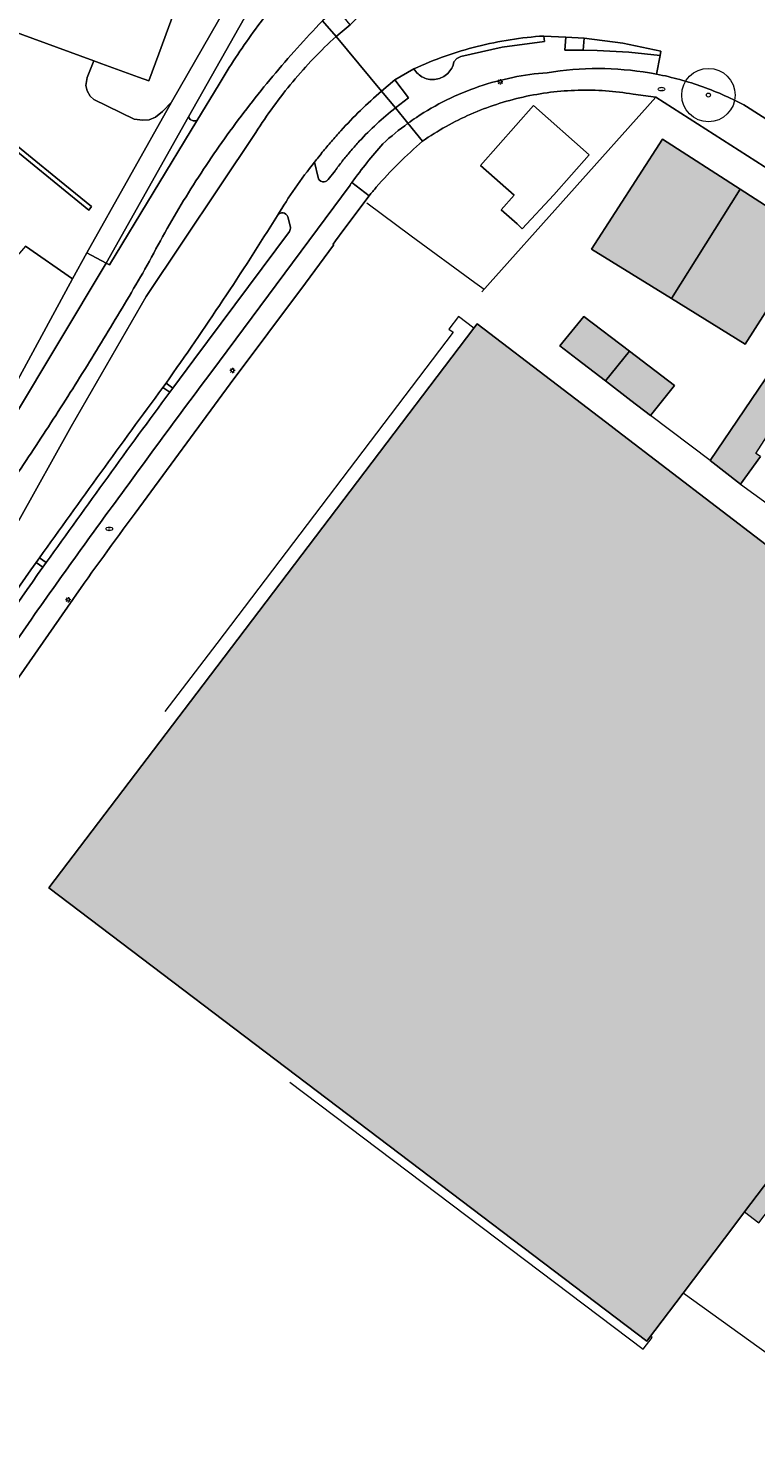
# Model space of a CAD drawing. Header units: metres. Extents: x 187482 to 189800, y 333582 to 335019.
# Tile 118 of 256: x 188094 to 188162, y 334447 to 334580. Entities that reach past the tile are written whole.
import ezdxf
from ezdxf.enums import TextEntityAlignment as Align

# ---------------------------------------------------------------- set-up
doc = ezdxf.new("R2010")
doc.units = ezdxf.units.M
doc.layers.get('0').update_dxf_attribs({"color": 252, "lineweight": 18})
for name, color, linetype, lineweight in [('B-WE-GR-BOOM-S', 252, 'Continuous', 18), ('B-WE-IE-MEUBILAIR-S', 252, 'Continuous', 18), ('B-WE-IE-TERREINAFSCHEIDING_KUNSTMATIG_HEKWERK-G', 252, 'IE-TERREINAFSCHEIDING_KUNSTMATIG-SO', 18), ('B-WE-IE-TERREINAFSCHEIDING_KUNSTMATIG_MUUR-G', 252, 'IE-TERREINAFSCHEIDING_KUNSTMATIG-SO', 18), ('B-WE-IE-TERREINAFSCHEIDING_KUNSTMATIG_MUUR-GV', 252, 'Continuous', 18), ('B-WE-OG-BEBOUWING-GV', 252, 'Continuous', 18), ('B-WE-OG-BEBOUWING_LUIFEL-GV', 252, 'Continuous', 18), ('B-WE-OG-TERREIN_ERF-GV', 252, 'Continuous', 18), ('B-WE-VH-GESLOTENVERHARDING-GV', 252, 'Continuous', 18), ('B-WE-VH-GESLOTENVERHARDING_ASFALT-GV', 252, 'Continuous', 18), ('B-WE-VH-OPENVERHARDING_BETONSTRAATSTEEN-GV', 252, 'Continuous', 18), ('B-WE-VH-OPENVERHARDING_STRAATBAKSTEEN-GV', 252, 'Continuous', 18), ('B-WE-VH-OPENVERHARDING_TEGEL-GV', 252, 'Continuous', 18)]:
    doc.layers.add(name, color=color, linetype=linetype, lineweight=lineweight)
doc.layers.add('B-WE-OG-BEBOUWING-V', color=7, linetype='Continuous', lineweight=18, true_color=0xf0f0f0)
doc.styles.add('NLCS-ISO', font='NLCS-ISO.ttf')
doc.linetypes.add('IE-TERREINAFSCHEIDING_KUNSTMATIG-SO', pattern='A,4,[82,NLCS.SHX,S=0.75,R=90,X=0,Y=0],4,-2', length=10)

# ---------------------------------------------------------------- blocks, each defined once
blk = doc.blocks.new('SIE-MEUBILAIR_PAAL_LICHTMAST-SO')
for points in [[(-0.62, 0), (-1, 0)], [(-0.71, 0.71), (-0.44, 0.44)], [(0, 1), (0, 0.62)], [(0.44, 0.44), (0.71, 0.71)], [(1, 0), (0.62, 0)], [(-0.71, -0.71), (-0.44, -0.44)], [(0, -0.62), (0, -1)], [(0.44, -0.44), (0.71, -0.71)]]:
    blk.add_lwpolyline(points)
blk.add_circle((0, 0), 0.5)
blk = doc.blocks.new('SIE-MEUBILAIR_PUT_BRANDKRAAN-SO')
blk.add_ellipse((0, 0), major_axis=(1.25, 0), ratio=0.54)
at = {"style": 'NLCS-ISO'}
blk.add_text('bk', height=0.75, dxfattribs=at).set_placement((0.03, 0), align=Align.MIDDLE_CENTER)
blk = doc.blocks.new('SGR-BOOM_GBKN-SO')
at = {"color": 0, "linetype": 'ByBlock', "lineweight": 18}
for radius in [2, 0.15]:
    blk.add_circle((0, 0), radius, dxfattribs=at)

msp = doc.modelspace()

# ---------------------------------------------------------------- hatches: boundary and pattern name
at = {"layer": 'B-WE-OG-BEBOUWING-V'}
h = msp.add_hatch(color=256, dxfattribs=at)
h.dxf.hatch_style = 1
h.paths.add_polyline_path([(188160.959, 334565.004), (188153.665, 334569.694), (188147.035, 334559.381), (188154.522, 334554.751)], flags=17)
h = msp.add_hatch(color=256, dxfattribs=at)
h.dxf.hatch_style = 1
h.paths.add_polyline_path([(188160.959, 334565.004), (188154.522, 334554.751), (188161.421, 334550.484), (188164.029, 334554.541), (188166.16, 334557.854), (188167.891, 334560.547)], flags=17)
h = msp.add_hatch(color=256, dxfattribs=at)
h.dxf.hatch_style = 1
h.paths.add_polyline_path([(188178.904, 334551.142), (188172.304, 334555.255), (188167.342, 334547.293), (188164.575, 334549.075), (188158.155, 334539.571), (188160.997, 334537.361), (188162.847, 334539.971), (188162.431, 334540.238), (188165.047, 334544.334), (188165.146, 334544.488), (188166.912, 334543.326), (188168.927, 334543.794), (188169.752, 334545.044), (188172.91, 334543.021), (188173.413, 334542.699)], flags=17)
h.paths.add_polyline_path([(188179.401, 334551.914), (188178.904, 334551.142), (188173.413, 334542.699), (188176.256, 334540.878), (188176.691, 334541.557), (188179.143, 334539.987), (188185.243, 334549.388), (188183.194, 334550.71), (188181.787, 334550.463)], flags=16)
h.paths.add_polyline_path([(188185.243, 334549.388), (188179.143, 334539.987), (188178.699, 334539.315), (188177.191, 334537.035), (188180.782, 334534.678), (188180.428, 334534.072), (188180.308, 334533.59), (188180.366, 334533.025), (188180.607, 334532.452), (188180.996, 334531.988), (188189.203, 334544.453), (188189.743, 334545.275), (188188.027, 334546.424), (188187.693, 334547.805)], flags=16)
h = msp.add_hatch(color=256, dxfattribs=at)
h.dxf.hatch_style = 1
h.paths.add_polyline_path([(188179.401, 334551.914), (188178.904, 334551.142), (188173.413, 334542.699), (188176.256, 334540.878), (188176.691, 334541.557), (188179.143, 334539.987), (188185.243, 334549.388), (188183.194, 334550.71), (188181.787, 334550.463)], flags=16)
h.paths.add_polyline_path([(188185.243, 334549.388), (188179.143, 334539.987), (188178.699, 334539.315), (188177.191, 334537.035), (188180.782, 334534.678), (188180.428, 334534.072), (188180.308, 334533.59), (188180.366, 334533.025), (188180.607, 334532.452), (188180.996, 334531.988), (188189.203, 334544.453), (188189.743, 334545.275), (188188.027, 334546.424), (188187.693, 334547.805)], flags=16)
h.paths.add_polyline_path([(188150.574, 334549.837), (188148.333, 334547.05), (188150.725, 334545.207), (188152.552, 334543.8), (188154.816, 334546.605)], flags=16)
h.paths.add_polyline_path([(188161.361, 334469.181), (188166.592, 334476.096), (188167.359, 334477.11), (188169.469, 334479.87), (188170.129, 334480.733), (188181.138, 334495.134), (188183.72, 334493.178), (188186.503, 334496.803), (188190.291, 334493.895), (188194.078, 334498.828), (188195.218, 334500.313), (188195.758, 334501.016), (188191.97, 334503.924), (188195.104, 334508.006), (188191.59, 334510.67), (188191.321, 334510.317), (188149.44, 334542.359), (188148.876, 334542.791), (188143.831, 334546.651), (188136.317, 334552.4), (188136.005, 334551.989), (188125.09, 334537.612), (188110.638, 334518.574), (188096.186, 334499.537), (188152.199, 334457.069), (188152.553, 334457.537), (188152.949, 334458.061), (188155.61, 334461.578), (188160.45, 334467.977)], flags=17)
h.paths.add_polyline_path([(188167.359, 334477.11), (188166.592, 334476.096), (188161.361, 334469.181), (188162.698, 334468.16), (188168.725, 334476.053)], flags=16)
h = msp.add_hatch(color=256, dxfattribs=at)
h.dxf.hatch_style = 1
h.paths.add_polyline_path([(188150.574, 334549.837), (188148.333, 334547.05), (188150.725, 334545.207), (188152.552, 334543.8), (188154.816, 334546.605)], flags=16)
h.paths.add_polyline_path([(188148.333, 334547.05), (188150.574, 334549.837), (188146.309, 334553.086), (188144.067, 334550.338), (188145.693, 334549.085)], flags=17)

# ---------------------------------------------------------------- linework, layer by layer
at = {"layer": 'B-WE-IE-TERREINAFSCHEIDING_KUNSTMATIG_HEKWERK-G', "ltscale": 0.2, "flags": 128}
for points in [[(188136.758, 334555.387), (188153.052, 334573.624)], [(188166.282, 334453.886), (188155.61, 334461.578)]]:
    msp.add_lwpolyline(points, dxfattribs=at)
at = {"layer": 'B-WE-IE-TERREINAFSCHEIDING_KUNSTMATIG_MUUR-G', "ltscale": 0.2, "flags": 128}
for points in [[(188125.967, 334563.739), (188130.143, 334560.643)], [(188130.143, 334560.643), (188136.092, 334556.272), (188136.972, 334555.626)], [(188134.551, 334553.066), (188133.661, 334551.893), (188134.059, 334551.591), (188111.911, 334522.427)], [(188136.005, 334551.989), (188134.551, 334553.066)], [(188158.155, 334539.571), (188152.552, 334543.8)], [(188160.997, 334537.361), (188176.887, 334525.843)], [(188111.911, 334522.427), (188107.057, 334516.051)], [(188118.751, 334481.337), (188151.853, 334456.326)], [(188151.853, 334456.326), (188152.72, 334457.401), (188152.553, 334457.537)]]:
    msp.add_lwpolyline(points, dxfattribs=at)
at = {"layer": 'B-WE-IE-TERREINAFSCHEIDING_KUNSTMATIG_MUUR-GV', "flags": 128}
msp.add_lwpolyline([(188082.467, 334577.269), (188099.929, 334563.044), (188100.199, 334563.375), (188097.192, 334565.825), (188082.623, 334577.694)], close=True, dxfattribs=at)
at = {"layer": 'B-WE-OG-BEBOUWING-GV', "flags": 128}
for points in [[(188084.84, 334621.308), (188072.422, 334587.649), (188072.311, 334587.349), (188076.676, 334585.746), (188075.77, 334583.277), (188075.361, 334583.61), (188075.091, 334583.278), (188082.467, 334577.269), (188082.623, 334577.694), (188084.522, 334582.866), (188100.391, 334577.04), (188101.146, 334576.763), (188104.584, 334575.501), (188105.55, 334575.146), (188106.488, 334577.699), (188117.494, 334607.661), (188117.958, 334608.925), (188116.506, 334609.457), (188114.712, 334610.114), (188114.879, 334610.665), (188109.264, 334612.731), (188109.101, 334612.159), (188105.252, 334613.581), (188105.777, 334615.402)], [(188136.64, 334567.237), (188139.787, 334564.455), (188138.562, 334563.069), (188140.061, 334561.745), (188140.546, 334561.298), (188143.484, 334564.489), (188146.8, 334568.232), (188141.595, 334572.843)], [(188160.959, 334565.004), (188153.665, 334569.694), (188147.035, 334559.381), (188154.522, 334554.751)], [(188160.959, 334565.004), (188154.522, 334554.751), (188161.421, 334550.484), (188164.029, 334554.541), (188166.16, 334557.854), (188167.891, 334560.547)], [(188178.904, 334551.142), (188172.304, 334555.255), (188167.342, 334547.293), (188164.575, 334549.075), (188158.155, 334539.571), (188160.997, 334537.361), (188162.847, 334539.971), (188162.431, 334540.238), (188165.047, 334544.334), (188165.146, 334544.488), (188166.912, 334543.326), (188168.927, 334543.794), (188169.752, 334545.044), (188172.91, 334543.021), (188173.413, 334542.699)], [(188148.333, 334547.05), (188150.574, 334549.837), (188146.309, 334553.086), (188144.067, 334550.338), (188145.693, 334549.085)], [(188150.574, 334549.837), (188148.333, 334547.05), (188150.725, 334545.207), (188152.552, 334543.8), (188154.816, 334546.605)]]:
    msp.add_lwpolyline(points, close=True, dxfattribs=at)
msp.add_lwpolyline([(188191.321, 334510.317), (188149.44, 334542.359), (188148.876, 334542.791), (188143.831, 334546.651), (188136.317, 334552.4), (188136.005, 334551.989), (188125.09, 334537.612), (188110.638, 334518.574), (188096.186, 334499.537), (188152.199, 334457.069), (188152.553, 334457.537), (188152.949, 334458.061), (188155.61, 334461.578), (188160.45, 334467.977), (188161.361, 334469.181), (188166.592, 334476.096)], dxfattribs=at)
at = {"layer": 'B-WE-OG-BEBOUWING_LUIFEL-GV', "flags": 128}
msp.add_lwpolyline([(188167.359, 334477.11), (188166.592, 334476.096), (188161.361, 334469.181), (188162.698, 334468.16), (188168.725, 334476.053)], close=True, dxfattribs=at)
at = {"layer": 'B-WE-OG-TERREIN_ERF-GV', "flags": 128}
for points in [[(188117.494, 334607.661), (188106.488, 334577.699), (188105.55, 334575.146), (188104.584, 334575.501), (188101.146, 334576.763), (188100.391, 334577.04), (188099.773, 334575.453), (188099.666, 334574.708), (188099.774, 334574.213), (188100.065, 334573.713), (188100.416, 334573.418), (188104.196, 334571.571), (188104.995, 334571.457), (188105.579, 334571.511), (188106.183, 334571.758), (188106.825, 334572.284), (188107.675, 334573.17), (188115.711, 334587.147)], [(188094.004, 334559.674), (188098.391, 334556.604), (188099.75, 334559.03), (188107.675, 334573.17), (188106.825, 334572.284), (188106.183, 334571.758), (188105.579, 334571.511), (188104.995, 334571.457), (188104.196, 334571.571), (188100.416, 334573.418), (188100.065, 334573.713), (188099.774, 334574.213), (188099.666, 334574.708), (188099.773, 334575.453), (188100.391, 334577.04), (188084.522, 334582.866)], [(188082.623, 334577.694), (188097.192, 334565.825), (188100.199, 334563.375), (188099.929, 334563.044), (188082.467, 334577.269)], [(188219.494, 334443.809), (188227.449, 334449.624), (188233.934, 334454.698), (188236.301, 334456.552), (188247.062, 334466.323), (188251.511, 334471.104), (188255.765, 334476.058), (188255.531, 334476.211), (188259.467, 334481.403), (188263.239, 334486.716), (188270.14, 334497.302), (188270.182, 334497.841), (188270.034, 334498.36), (188223.047, 334528.848), (188169.444, 334563.138), (188153.052, 334573.624), (188150.921, 334573.911)], [(188126.196, 334564.395), (188123.833, 334561.213), (188123.051, 334560.16), (188122.825, 334559.856), (188122.859, 334559.75), (188120.236, 334556.187), (188113.19, 334546.76), (188104.279, 334534.658)], [(188098.391, 334556.604), (188094.004, 334559.674), (188091.471, 334556.775), (188090.854, 334556.699), (188087.555, 334557.711), (188085.798, 334557.766), (188084.459, 334557.543), (188083.966, 334557.693), (188082.55, 334558.953), (188079.522, 334559.178), (188078.659, 334559.037), (188077.656, 334558.62), (188075.385, 334556.501), (188062.083, 334538.691), (188044.834, 334516.047), (188041.597, 334511.942), (188030.949, 334499.378), (188020.872, 334488.282), (188009.423, 334475.04), (188000, 334462.622), (187986.163, 334444.386)], [(188092.447, 334545.563), (188098.391, 334556.604)], [(188166.592, 334476.096), (188161.361, 334469.181), (188160.45, 334467.977), (188155.61, 334461.578), (188152.949, 334458.061), (188152.553, 334457.537), (188152.199, 334457.069), (188096.186, 334499.537), (188110.638, 334518.574), (188125.09, 334537.612), (188136.005, 334551.989), (188136.317, 334552.4), (188143.831, 334546.651), (188148.876, 334542.791), (188149.44, 334542.359), (188191.321, 334510.317)], [(188162.847, 334539.971), (188160.997, 334537.361), (188158.155, 334539.571), (188164.575, 334549.075)], [(188098.42, 334526.56), (188091.572, 334516.707)]]:
    msp.add_lwpolyline(points, dxfattribs=at)
at = {"layer": 'B-WE-OG-TERREIN_ERF-GV'}
for points in [[(188140.629, 334573.638, 0.0483048), (188135.714, 334572.029)], [(188145.762, 334574.273, 0.0485143), (188140.629, 334573.638)], [(188150.921, 334573.911, 0.0484517), (188145.762, 334574.273)], [(188135.714, 334572.029, 0.0483903), (188131.199, 334569.505)], [(188131.199, 334569.505, 0.0184659), (188128.95, 334567.424)], [(188128.95, 334567.424, 0.0184692), (188126.861, 334565.183)], [(188126.861, 334565.183, 0.0062079), (188126.196, 334564.395)], [(188104.279, 334534.658, 0.0063624), (188098.42, 334526.56)]]:
    msp.add_lwpolyline(points, format="xyb", dxfattribs=at)
at = {"layer": 'B-WE-OG-TERREIN_ERF-GV', "flags": 128}
for points in [[(188138.562, 334563.069), (188139.787, 334564.455), (188136.64, 334567.237), (188141.595, 334572.843), (188146.8, 334568.232), (188143.484, 334564.489), (188140.546, 334561.298), (188140.061, 334561.745)], [(188154.522, 334554.751), (188147.035, 334559.381), (188153.665, 334569.694), (188160.959, 334565.004), (188167.891, 334560.547), (188166.16, 334557.854), (188164.029, 334554.541), (188161.421, 334550.484)], [(188148.333, 334547.05), (188145.693, 334549.085), (188144.067, 334550.338), (188146.309, 334553.086), (188150.574, 334549.837), (188154.816, 334546.605), (188152.552, 334543.8), (188150.725, 334545.207)]]:
    msp.add_lwpolyline(points, close=True, dxfattribs=at)
at = {"layer": 'B-WE-VH-GESLOTENVERHARDING-GV'}
for points in [[(188128.657, 334572.611, 0.0200017), (188126.903, 334571.116)], [(188126.903, 334571.116, 0.0199452), (188125.271, 334569.489)], [(188127.483, 334569.263, -0.0295454), (188129.83, 334571.178)], [(188125.271, 334569.489, 0.0104497), (188124.504, 334568.629)], [(188124.504, 334568.629, 0.0093336), (188123.771, 334567.739)], [(188124.583, 334565.644, -0.0232357), (188127.483, 334569.263)], [(188121.086, 334567.538, 0.0340446), (188117.602, 334562.534)], [(188123.771, 334567.739, 0.0086711), (188123.073, 334566.821)], [(188121.815, 334565.696, -0.3003721), (188121.411, 334566.101)], [(188122.347, 334565.905, -0.2985753), (188121.815, 334565.696)], [(188117.602, 334562.534, -0.6462393), (188118.571, 334562.408)], [(188118.812, 334561.458, -0.2130194), (188118.719, 334561.04)], [(188103.605, 334537.301, -0.0044939), (188111.352, 334547.79)], [(188107.508, 334545.983, 0.0033375), (188095.943, 334530.016)], [(188094.278, 334524.322, -0.0057458), (188103.605, 334537.301)], [(188095.623, 334529.595, -0.0018197), (188087.749, 334518.346)]]:
    msp.add_lwpolyline(points, format="xyb", dxfattribs=at)
at = {"layer": 'B-WE-VH-GESLOTENVERHARDING-GV', "flags": 128}
for points in [[(188129.83, 334571.178), (188128.657, 334572.611)], [(188121.411, 334566.101), (188121.086, 334567.538)], [(188123.073, 334566.821), (188123.041, 334566.778), (188123.01, 334566.734), (188122.347, 334565.905)], [(188111.352, 334547.79), (188124.403, 334565.395), (188124.493, 334565.52), (188124.583, 334565.644)], [(188118.571, 334562.408), (188118.812, 334561.458)], [(188118.719, 334561.04), (188109.764, 334549.018), (188107.795, 334546.374), (188107.508, 334545.983)], [(188095.943, 334530.016), (188095.623, 334529.595)], [(188089.143, 334516.941), (188094.278, 334524.322)]]:
    msp.add_lwpolyline(points, dxfattribs=at)
at = {"layer": 'B-WE-VH-GESLOTENVERHARDING_ASFALT-GV'}
for points in [[(188117.083, 334582.031, 0.011561), (188115.33, 334579.713)], [(188117.169, 334575.586, -0.0180233), (188121.817, 334580.763)], [(188115.33, 334579.713, 0.011166), (188113.683, 334577.319)], [(188123.093, 334579.312, 0.0165993), (188120.995, 334577.253)], [(188136.327, 334578.377, -0.0232966), (188139.42, 334579.009)], [(188139.42, 334579.009, -0.0229482), (188142.558, 334579.353)], [(188130.382, 334576.272, -0.0232947), (188133.306, 334577.462)], [(188133.306, 334577.462, -0.0228494), (188136.327, 334578.377)], [(188113.683, 334577.319, 0.0111622), (188112.146, 334574.853)], [(188120.995, 334577.253, 0.0161571), (188119.037, 334575.06)], [(188131.284, 334575.465, -0.1515702), (188130.382, 334576.272)], [(188134.142, 334576.92, -0.1511838), (188133.563, 334575.857)], [(188142.884, 334575.913, -0.0412998), (188147.678, 334576.303)], [(188147.678, 334576.303, -0.0413142), (188152.471, 334575.897)], [(188112.904, 334570.088, -0.0179363), (188117.169, 334575.586)], [(188119.037, 334575.06, 0.0162571), (188117.227, 334572.743)], [(188132.484, 334575.308, -0.1525062), (188131.284, 334575.465)], [(188133.563, 334575.857, -0.1510901), (188132.484, 334575.308)], [(188136.485, 334574.615, -0.0646678), (188142.884, 334575.913)], [(188153.12, 334575.78, -0.0192541), (188155.304, 334575.272)], [(188155.304, 334575.272, -0.0191761), (188157.443, 334574.597)], [(188125.388, 334572.383, -0.014935), (188127.35, 334574.175)], [(188130.628, 334571.73, -0.0647302), (188136.485, 334574.615)], [(188157.443, 334574.597, -0.0196285), (188159.523, 334573.76)], [(188159.523, 334573.76, -0.0193502), (188161.532, 334572.765)], [(188117.227, 334572.743, 0.0161348), (188115.574, 334570.312)], [(188123.539, 334570.475, -0.0151721), (188125.388, 334572.383)], [(188109.045, 334564.299, -0.0178194), (188112.904, 334570.088)], [(188121.809, 334568.459, -0.0070359), (188122.659, 334569.48)], [(188122.659, 334569.48, -0.0080026), (188123.539, 334570.475)], [(188117.602, 334562.534, -0.0340446), (188121.086, 334567.538)], [(188121.086, 334567.538, -0.0037485), (188121.444, 334568.001)], [(188105.612, 334558.247, -0.0180226), (188109.045, 334564.299)], [(188107.169, 334546.84, 0.0150814), (188117.595, 334562.522)], [(188102.191, 334552.418, 0.0053786), (188105.612, 334558.247)], [(188098.649, 334546.661, 0.0052531), (188102.191, 334552.418)], [(188094.987, 334540.98, 0.0052537), (188098.649, 334546.661)], [(188095.301, 334530.458, -0.0033375), (188106.866, 334546.425)], [(188091.208, 334535.376, 0.0052116), (188094.987, 334540.98)], [(188087.115, 334518.785, 0.0018388), (188094.984, 334530.027)]]:
    msp.add_lwpolyline(points, format="xyb", dxfattribs=at)
at = {"layer": 'B-WE-VH-GESLOTENVERHARDING_ASFALT-GV', "flags": 128}
for points in [[(188126.769, 334582.621), (188125.756, 334581.777), (188124.414, 334580.411), (188123.093, 334579.312), (188127.35, 334574.175), (188128.593, 334575.235), (188130.382, 334576.272)], [(188127.35, 334574.175), (188123.093, 334579.312)], [(188146.253, 334578.018), (188144.541, 334578.013), (188144.635, 334579.253), (188142.558, 334579.353), (188142.609, 334578.854), (188138.662, 334578.309), (188134.774, 334577.435), (188134.413, 334577.232), (188134.142, 334576.92)], [(188142.558, 334579.353), (188144.635, 334579.253), (188146.354, 334579.164), (188149.955, 334578.678), (188153.512, 334577.934), (188153.455, 334577.521), (188153.12, 334575.78)], [(188152.471, 334575.897), (188152.634, 334575.869), (188152.796, 334575.84), (188152.958, 334575.81), (188153.12, 334575.78), (188153.455, 334577.521), (188150.521, 334577.856), (188147.57, 334577.982), (188146.253, 334578.018)], [(188130.382, 334576.272), (188128.593, 334575.235), (188129.887, 334573.575), (188128.657, 334572.611), (188129.83, 334571.178), (188130.028, 334571.319), (188130.226, 334571.458), (188130.427, 334571.595), (188130.628, 334571.73)], [(188112.146, 334574.853), (188110.062, 334571.414), (188101.882, 334557.917), (188101.551, 334558.074), (188088.417, 334536.191), (188074.911, 334517.64), (188054.787, 334494.913), (188027.363, 334463.983), (188031.919, 334459.78), (188032.324, 334460.235), (188032.661, 334460.62), (188041.841, 334470.813), (188042.221, 334471.214), (188045.426, 334474.687), (188050.302, 334479.919), (188052.219, 334481.867), (188052.607, 334482.228)], [(188161.532, 334572.765), (188171.582, 334566.35), (188197.495, 334549.808), (188270.209, 334503.063), (188278.47, 334497.605), (188283.443, 334505.001), (188282.47, 334505.646), (188280.176, 334507.043), (188270.984, 334513.006), (188228.916, 334540.298), (188180.164, 334571.588)], [(188115.574, 334570.312), (188105.297, 334554.937), (188098.285, 334542.778), (188093.362, 334533.97)], [(188121.444, 334568.001), (188121.626, 334568.23), (188121.809, 334568.459)], [(188117.595, 334562.522), (188117.6, 334562.531), (188117.602, 334562.534)], [(188066.685, 334510.141), (188045.213, 334485.911), (188034.523, 334473.848), (188033.487, 334472.745), (188032.454, 334471.639), (188031.424, 334470.53), (188030.397, 334469.419), (188029.373, 334468.305), (188028.351, 334467.189), (188027.333, 334466.07), (188026.317, 334464.948), (188027.363, 334463.983), (188054.787, 334494.913), (188074.911, 334517.64), (188088.417, 334536.191), (188101.551, 334558.074), (188099.75, 334559.03), (188098.391, 334556.604), (188092.447, 334545.563), (188092.313, 334545.31)], [(188106.866, 334546.425), (188107.169, 334546.84)], [(188094.984, 334530.027), (188095.301, 334530.458)]]:
    msp.add_lwpolyline(points, dxfattribs=at)
at = {"layer": 'B-WE-VH-OPENVERHARDING_BETONSTRAATSTEEN-GV', "flags": 128}
for points in [[(188117.078, 334585.621), (188117.329, 334585.996), (188116.049, 334587.663), (188116.007, 334587.598), (188115.965, 334587.533), (188115.923, 334587.469), (188115.881, 334587.404), (188115.839, 334587.34), (188115.796, 334587.275), (188115.754, 334587.211), (188115.711, 334587.147), (188107.675, 334573.17), (188099.75, 334559.03), (188101.551, 334558.074), (188109.271, 334571.77)], [(188106.866, 334546.425), (188107.508, 334545.983), (188107.795, 334546.374), (188107.169, 334546.84)], [(188095.943, 334530.016), (188095.301, 334530.458), (188094.984, 334530.027), (188095.623, 334529.595)]]:
    msp.add_lwpolyline(points, close=True, dxfattribs=at)
at = {"layer": 'B-WE-VH-OPENVERHARDING_BETONSTRAATSTEEN-GV'}
for points in [[(188118.571, 334562.408, 0.6462393), (188117.602, 334562.534)], [(188117.595, 334562.522, -0.0150814), (188107.169, 334546.84)], [(188118.719, 334561.04, 0.2130194), (188118.812, 334561.458)], [(188106.866, 334546.425, 0.0033375), (188095.301, 334530.458)], [(188095.943, 334530.016, -0.0033375), (188107.508, 334545.983)], [(188094.984, 334530.027, -0.0018388), (188087.115, 334518.785)], [(188087.749, 334518.346, 0.0018197), (188095.623, 334529.595)]]:
    msp.add_lwpolyline(points, format="xyb", dxfattribs=at)
at = {"layer": 'B-WE-VH-OPENVERHARDING_BETONSTRAATSTEEN-GV', "flags": 128}
for points in [[(188117.602, 334562.534), (188117.6, 334562.531), (188117.595, 334562.522)], [(188118.812, 334561.458), (188118.571, 334562.408)], [(188107.169, 334546.84), (188107.795, 334546.374), (188109.764, 334549.018), (188118.719, 334561.04)], [(188107.508, 334545.983), (188106.866, 334546.425)], [(188095.623, 334529.595), (188094.984, 334530.027)], [(188095.301, 334530.458), (188095.943, 334530.016)]]:
    msp.add_lwpolyline(points, dxfattribs=at)
at = {"layer": 'B-WE-VH-OPENVERHARDING_STRAATBAKSTEEN-GV', "flags": 128}
for points in [[(188117.078, 334585.621), (188109.271, 334571.77), (188109.417, 334571.522), (188109.702, 334571.414), (188110.062, 334571.414), (188112.146, 334574.853)], [(188123.093, 334579.312), (188121.817, 334580.763)], [(188134.142, 334576.92), (188134.413, 334577.232), (188134.774, 334577.435), (188138.662, 334578.309), (188142.609, 334578.854), (188142.558, 334579.353)], [(188153.12, 334575.78), (188152.958, 334575.81), (188152.796, 334575.84), (188152.634, 334575.869), (188152.471, 334575.897)], [(188128.657, 334572.611), (188127.35, 334574.175)], [(188150.921, 334573.911), (188153.052, 334573.624), (188169.444, 334563.138), (188171.582, 334566.35), (188161.532, 334572.765)], [(188130.628, 334571.73), (188130.427, 334571.595), (188130.226, 334571.458), (188130.028, 334571.319), (188129.83, 334571.178), (188131.199, 334569.505)], [(188093.362, 334533.97), (188098.285, 334542.778), (188105.297, 334554.937), (188115.574, 334570.312)], [(188121.809, 334568.459), (188121.626, 334568.23), (188121.444, 334568.001)], [(188121.086, 334567.538), (188121.411, 334566.101)], [(188122.347, 334565.905), (188123.01, 334566.734), (188123.041, 334566.778), (188123.073, 334566.821)]]:
    msp.add_lwpolyline(points, dxfattribs=at)
at = {"layer": 'B-WE-VH-OPENVERHARDING_STRAATBAKSTEEN-GV'}
for points in [[(188115.33, 334579.713, -0.011561), (188117.083, 334582.031)], [(188121.817, 334580.763, 0.0180233), (188117.169, 334575.586)], [(188113.683, 334577.319, -0.011166), (188115.33, 334579.713)], [(188120.995, 334577.253, -0.0165993), (188123.093, 334579.312)], [(188139.42, 334579.009, 0.0232966), (188136.327, 334578.377)], [(188142.558, 334579.353, 0.0229482), (188139.42, 334579.009)], [(188133.306, 334577.462, 0.0232947), (188130.382, 334576.272)], [(188136.327, 334578.377, 0.0228494), (188133.306, 334577.462)], [(188112.146, 334574.853, -0.0111622), (188113.683, 334577.319)], [(188119.037, 334575.06, -0.0161571), (188120.995, 334577.253)], [(188130.382, 334576.272, 0.1515702), (188131.284, 334575.465)], [(188133.563, 334575.857, 0.1511838), (188134.142, 334576.92)], [(188147.678, 334576.303, 0.0412998), (188142.884, 334575.913)], [(188152.471, 334575.897, 0.0413142), (188147.678, 334576.303)], [(188117.169, 334575.586, 0.0179363), (188112.904, 334570.088)], [(188117.227, 334572.743, -0.0162571), (188119.037, 334575.06)], [(188131.284, 334575.465, 0.1525062), (188132.484, 334575.308)], [(188132.484, 334575.308, 0.1510901), (188133.563, 334575.857)], [(188142.884, 334575.913, 0.0646678), (188136.485, 334574.615)], [(188155.304, 334575.272, 0.0192541), (188153.12, 334575.78)], [(188157.443, 334574.597, 0.0191761), (188155.304, 334575.272)], [(188127.35, 334574.175, 0.014935), (188125.388, 334572.383)], [(188136.485, 334574.615, 0.0647302), (188130.628, 334571.73)], [(188135.714, 334572.029, -0.0483048), (188140.629, 334573.638)], [(188140.629, 334573.638, -0.0485143), (188145.762, 334574.273)], [(188145.762, 334574.273, -0.0484517), (188150.921, 334573.911)], [(188159.523, 334573.76, 0.0196285), (188157.443, 334574.597)], [(188161.532, 334572.765, 0.0193502), (188159.523, 334573.76)], [(188115.574, 334570.312, -0.0161348), (188117.227, 334572.743)], [(188125.388, 334572.383, 0.0151721), (188123.539, 334570.475)], [(188126.903, 334571.116, -0.0200017), (188128.657, 334572.611)], [(188131.199, 334569.505, -0.0483903), (188135.714, 334572.029)], [(188125.271, 334569.489, -0.0199452), (188126.903, 334571.116)], [(188112.904, 334570.088, 0.0178194), (188109.045, 334564.299)], [(188122.659, 334569.48, 0.0070359), (188121.809, 334568.459)], [(188123.539, 334570.475, 0.0080026), (188122.659, 334569.48)], [(188124.504, 334568.629, -0.0104497), (188125.271, 334569.489)], [(188123.771, 334567.739, -0.0093336), (188124.504, 334568.629)], [(188121.444, 334568.001, 0.0037485), (188121.086, 334567.538)], [(188123.073, 334566.821, -0.0086711), (188123.771, 334567.739)], [(188121.411, 334566.101, 0.3003721), (188121.815, 334565.696)], [(188121.815, 334565.696, 0.2985753), (188122.347, 334565.905)], [(188109.045, 334564.299, 0.0180226), (188105.612, 334558.247)], [(188105.612, 334558.247, -0.0053786), (188102.191, 334552.418)], [(188102.191, 334552.418, -0.0052531), (188098.649, 334546.661)], [(188098.649, 334546.661, -0.0052537), (188094.987, 334540.98)], [(188094.987, 334540.98, -0.0052116), (188091.208, 334535.376)]]:
    msp.add_lwpolyline(points, format="xyb", dxfattribs=at)
at = {"layer": 'B-WE-VH-OPENVERHARDING_STRAATBAKSTEEN-GV', "flags": 128}
for points in [[(188146.253, 334578.018), (188147.57, 334577.982), (188150.521, 334577.856), (188153.455, 334577.521), (188153.512, 334577.934), (188149.955, 334578.678), (188146.354, 334579.164)], [(188109.271, 334571.77), (188101.551, 334558.074), (188101.882, 334557.917), (188110.062, 334571.414), (188109.702, 334571.414), (188109.417, 334571.522)]]:
    msp.add_lwpolyline(points, close=True, dxfattribs=at)
at = {"layer": 'B-WE-VH-OPENVERHARDING_TEGEL-GV', "flags": 128}
for points in [[(188123.093, 334579.312), (188124.414, 334580.411), (188123.161, 334581.919), (188121.817, 334580.763)], [(188146.253, 334578.018), (188146.354, 334579.164), (188144.635, 334579.253), (188144.541, 334578.013)], [(188128.657, 334572.611), (188129.887, 334573.575), (188128.593, 334575.235), (188127.35, 334574.175)]]:
    msp.add_lwpolyline(points, close=True, dxfattribs=at)
at = {"layer": 'B-WE-VH-OPENVERHARDING_TEGEL-GV'}
for points in [[(188129.83, 334571.178, 0.0295454), (188127.483, 334569.263)], [(188128.95, 334567.424, -0.0184659), (188131.199, 334569.505)], [(188127.483, 334569.263, 0.0232357), (188124.583, 334565.644)], [(188126.861, 334565.183, -0.0184692), (188128.95, 334567.424)], [(188126.196, 334564.395, -0.0062079), (188126.861, 334565.183)], [(188111.352, 334547.79, 0.0044939), (188103.605, 334537.301)], [(188103.605, 334537.301, 0.0057458), (188094.278, 334524.322)], [(188098.42, 334526.56, -0.0063624), (188104.279, 334534.658)]]:
    msp.add_lwpolyline(points, format="xyb", dxfattribs=at)
at = {"layer": 'B-WE-VH-OPENVERHARDING_TEGEL-GV', "flags": 128}
for points in [[(188131.199, 334569.505), (188129.83, 334571.178)], [(188126.196, 334564.395), (188124.583, 334565.644), (188124.493, 334565.52), (188124.403, 334565.395), (188111.352, 334547.79)], [(188124.583, 334565.644), (188126.196, 334564.395)], [(188104.279, 334534.658), (188113.19, 334546.76), (188120.236, 334556.187), (188122.859, 334559.75), (188122.825, 334559.856), (188123.051, 334560.16), (188123.833, 334561.213), (188126.196, 334564.395)], [(188091.572, 334516.707), (188098.42, 334526.56)], [(188094.278, 334524.322), (188089.143, 334516.941)]]:
    msp.add_lwpolyline(points, dxfattribs=at)

# ---------------------------------------------------------------- block references
at = {"layer": 'B-WE-GR-BOOM-S', "xscale": 1.25, "yscale": 1.25, "zscale": 1.25}
msp.add_blockref('SGR-BOOM_GBKN-SO', (188157.98, 334573.82), dxfattribs=at)
at = {"layer": 'B-WE-IE-MEUBILAIR-S', "xscale": 0.25, "yscale": 0.25, "zscale": 0.25}
for name, p in [('SIE-MEUBILAIR_PAAL_LICHTMAST-SO', (188138.473, 334575.062)), ('SIE-MEUBILAIR_PUT_BRANDKRAAN-SO', (188153.587, 334574.381)), ('SIE-MEUBILAIR_PAAL_LICHTMAST-SO', (188113.382, 334548.011)), ('SIE-MEUBILAIR_PUT_BRANDKRAAN-SO', (188101.853, 334533.172)), ('SIE-MEUBILAIR_PAAL_LICHTMAST-SO', (188097.99, 334526.533))]:
    msp.add_blockref(name, p, dxfattribs=at)

doc.saveas('drawing.dxf')
